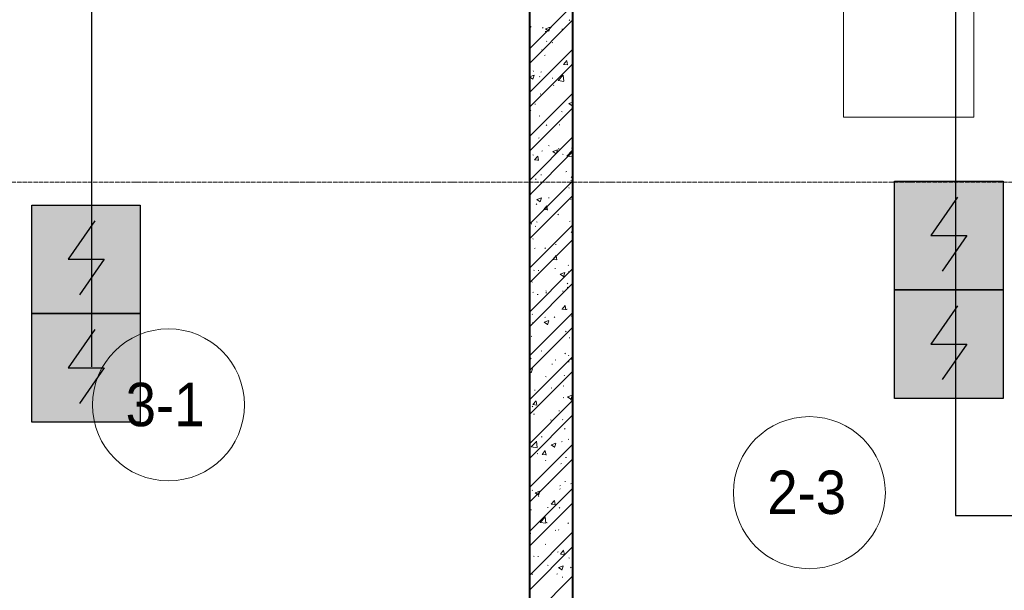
# Model space of a CAD drawing. Header units: millimetres. Extents: x -816133 to 919604, y 87941 to 147341.
# Tile 109 of 256: x -29801 to -25265, y 122095 to 124722. Entities that reach past the tile are written whole.
import ezdxf

# ---------------------------------------------------------------- set-up
doc = ezdxf.new("R2010")
doc.units = ezdxf.units.MM
doc.linetypes.add('ADSK_Линия сетки', pattern=[25, 20, -2.5, 0, -2.5])
doc.linetypes.add('Линия сетки', pattern=[25, 20, -2.5, 0, -2.5])
for name, color, linetype, lineweight in [('A-010-A_ROOM', 7, 'Continuous', 20), ('A-200-M_WALL_INT', 7, 'Continuous', 18), ('A-200-M_WALL_PAT', 7, 'Continuous', 40), ('A-700-M_FFE', 7, 'Continuous', 18), ('Z-030-M_GRID', 7, 'Continuous', 9), ('СОУЭ', 1, 'Continuous', 30), ('СС-011-ПОЖ-СИГНАЛИЗАЦИЯ', 1, 'Continuous', 30)]:
    doc.layers.add(name, color=color, linetype=linetype, lineweight=lineweight)
doc.layers.add('EI_HATCH_GALV', color=7, linetype='Continuous')
doc.styles.add('Arial_2', font='arial.ttf', dxfattribs={"width": 0.9, "height": 400})

# ---------------------------------------------------------------- blocks, each defined once
blk = doc.blocks.new('10эт')
at = {"layer": 'A-010-A_ROOM', "color": 9}
for centre in [(331188.1, 121826.3), (334140.7, 121422)]:
    blk.add_circle(centre, 350, dxfattribs=at)
at = {"layer": 'A-200-M_WALL_INT', "color": 9, "lineweight": 40}
for p, q in [((333051.7, 120151.1), (333051.7, 126251.1)), ((332851.7, 123701.1), (332851.7, 120151.1))]:
    blk.add_line(p, q, dxfattribs=at)
at = {"layer": 'A-200-M_WALL_PAT', "color": 9, "linetype": 'Continuous', "lineweight": 9}
for p, q in [((332851.7, 123465.7), (333051.7, 123665.7)), ((332851.7, 123398.3), (333051.7, 123598.3)), ((332856.3, 123567.9), (332858.8, 123565.7)), ((332911.5, 123560.7), (332914.1, 123562.8)), ((332925.5, 123557.2), (332946.8, 123565.4)), ((332940.7, 123546), (332946.8, 123564.4)), ((333034.1, 123598.4), (333036.6, 123596.2)), ((332924.2, 123545.1), (332927.5, 123545.6)), ((332925.3, 123557.3), (332940.5, 123547.1)), ((333000.8, 123555.2), (333004.1, 123555.7)), ((332929.4, 123501), (332931.9, 123498.7)), ((332956.4, 123494.3), (332959.2, 123492.5)), ((332851.7, 123263.6), (333051.7, 123463.6)), ((332907.8, 123459.2), (332910.4, 123461.3)), ((332920.6, 123435), (332923.9, 123435.4)), ((333036, 123450.2), (333039.4, 123450.6)), ((332851.7, 123196.3), (333051.7, 123396.3)), ((333008.2, 123393.8), (333026.5, 123392.2)), ((333008.4, 123393.8), (333023.1, 123411.3)), ((333026.6, 123391.2), (333023.1, 123410.3)), ((333045.8, 123394.3), (333048.3, 123392.1)), ((332851.7, 123336.3), (332872.6, 123344.3)), ((332851.7, 123335.9), (332866.3, 123326.1)), ((332866.5, 123325), (332872.7, 123343.4)), ((332868, 123363.8), (332870.5, 123361.6)), ((332897, 123338.6), (332899.8, 123336.8)), ((332904, 123357.8), (332906.7, 123359.8)), ((332983, 123319), (333006.7, 123343.7)), ((333009.8, 123315.8), (333006.5, 123344.7)), ((332955.9, 123330), (332959.2, 123330.4)), ((332961.3, 123297.7), (332964.1, 123295.9)), ((332982.9, 123319.1), (333010, 123314.9)), ((332851.7, 123061.6), (333051.7, 123261.6)), ((332900.3, 123256.3), (332903, 123258.4)), ((332875.7, 123209.8), (332879, 123210.2)), ((333033.1, 123213.6), (333048.3, 123203.4)), ((333033.2, 123213.4), (333051.7, 123220.5)), ((333033.2, 123212.5), (333035.7, 123210.2)), ((333048.4, 123202.2), (333051.7, 123212)), ((332851.7, 122994.2), (333051.7, 123194.2)), ((332855.4, 123182), (332857.9, 123179.7)), ((332896.6, 123154.8), (332899.3, 123156.9)), ((332999.1, 123176.8), (333001.9, 123175)), ((333050.5, 123164.5), (333051.7, 123164.4)), ((333050.7, 123164.5), (333051.7, 123165.7)), ((332928.5, 123115), (332931, 123112.8)), ((332987.7, 123114.9), (332991, 123115.3)), ((333051.2, 123076.2), (333051.7, 123076.6)), ((332851.7, 122859.5), (333051.7, 123059.5)), ((332892.9, 123053.4), (332895.6, 123055.4)), ((332939.7, 123021), (332942.6, 123019.2)), ((332851.7, 122792.2), (333051.7, 122992.2)), ((332867.1, 122977.9), (332869.6, 122975.6)), ((332874.4, 122954.4), (332889.1, 122971.9)), ((332892.6, 122951.8), (332889.1, 122970.9)), ((332907.5, 122994.6), (332910.9, 122995.1)), ((332958.9, 122992.6), (332974.1, 122982.3)), ((332959.1, 122992.4), (332980.4, 123000.6)), ((332974.3, 122981.2), (332980.4, 122999.6)), ((332984.1, 123004.7), (332987.4, 123005.2)), ((333004, 122980.1), (333006.8, 122978.3)), ((333023.3, 122971.7), (333050.4, 122967.5)), ((333023.4, 122971.6), (333047.1, 122996.3)), ((333044.9, 123008.4), (333047.4, 123006.1)), ((333050.2, 122968.4), (333046.9, 122997.4)), ((333047.5, 122974.8), (333050.2, 122976.8)), ((332874.2, 122954.4), (332892.4, 122952.8)), ((332889.2, 122951.9), (332891.9, 122954)), ((332903.9, 122884.5), (332907.3, 122885)), ((333019.4, 122899.7), (333022.7, 122900.2)), ((332851.7, 122657.5), (333051.7, 122857.5)), ((332879.1, 122866.1), (332881.9, 122864.3)), ((332885.5, 122850.5), (332888.2, 122852.5)), ((333041.8, 122859.2), (333044.6, 122857.4)), ((333043.8, 122873.3), (333046.5, 122875.3)), ((332851.7, 122590.1), (333051.7, 122790.1)), ((332854.6, 122796), (332857, 122793.7)), ((333032.3, 122826.5), (333034.8, 122824.2)), ((332881.8, 122749), (332884.5, 122751)), ((332884.8, 122771.5), (332899.9, 122761.3)), ((332884.9, 122771.4), (332906.3, 122779.6)), ((332900.1, 122760.2), (332906.3, 122778.6)), ((332916.7, 122725.1), (332931.4, 122742.6)), ((332939.2, 122779.5), (332942.5, 122779.9)), ((333040.1, 122771.8), (333042.8, 122773.9)), ((332916.5, 122725.1), (332934.7, 122723.5)), ((332927.6, 122729.1), (332930.1, 122726.8)), ((332934.9, 122722.5), (332931.4, 122741.6)), ((332982.5, 122703.5), (332985.3, 122701.7)), ((332851.7, 122455.4), (333051.7, 122655.4)), ((332859, 122659.3), (332862.3, 122659.7)), ((332884, 122669.4), (332886.8, 122667.6)), ((333036.4, 122670.4), (333039.1, 122672.4)), ((333046.7, 122662.5), (333049.5, 122660.7)), ((333051.2, 122684.6), (333051.7, 122684.7)), ((332878.1, 122647.5), (332880.8, 122649.6)), ((333044, 122622.4), (333046.5, 122620.1)), ((332851.7, 122388), (333051.7, 122588)), ((332866.2, 122591.9), (332868.7, 122589.6)), ((332971, 122564.4), (332974.4, 122564.8)), ((333032.7, 122568.9), (333035.4, 122570.9)), ((333047.6, 122574.5), (333050.9, 122574.9)), ((332874.4, 122546.1), (332877.1, 122548.1)), ((332921.8, 122548.5), (332924.6, 122546.7)), ((332958.8, 122495.9), (332977, 122494.3)), ((332959, 122495.9), (332973.7, 122513.4)), ((332977.2, 122493.3), (332973.7, 122512.4)), ((332851.7, 122253.3), (333051.7, 122453.3)), ((332870.7, 122444.6), (332873.3, 122446.6)), ((332890.8, 122444.2), (332894.2, 122444.6)), ((332967.4, 122454.2), (332970.8, 122454.7)), ((332992.6, 122427.8), (333007.7, 122417.6)), ((332992.7, 122427.6), (333014, 122435.8)), ((333007.9, 122416.4), (333014.1, 122434.9)), ((333029, 122467.4), (333031.7, 122469.5)), ((333031.4, 122440.5), (333033.9, 122438.3)), ((332851.7, 122186), (333051.7, 122386)), ((332853.7, 122410), (332856.1, 122407.8)), ((332862.5, 122392.8), (332865.3, 122391)), ((333025.2, 122385.9), (333028, 122384.1)), ((332867, 122343.1), (332869.6, 122345.2)), ((332887.2, 122334), (332890.6, 122334.5)), ((332926.7, 122351.9), (332929.6, 122350.1)), ((332926.7, 122343.1), (332929.2, 122340.8)), ((333002.7, 122349.2), (333006, 122349.7)), ((333025.3, 122366), (333028, 122368)), ((332851.7, 122051.3), (333051.7, 122251.3)), ((332863.3, 122241.7), (332865.9, 122243.7)), ((333001.1, 122266.6), (333019.3, 122265)), ((333001.3, 122266.6), (333015.9, 122284.1)), ((333019.5, 122264), (333015.9, 122283.1)), ((333021.6, 122264.5), (333024.2, 122266.6)), ((332865.3, 122205.9), (332867.8, 122203.7)), ((332918.4, 122206.8), (332933.6, 122196.5)), ((332918.5, 122206.6), (332939.9, 122214.8)), ((332922.5, 122229), (332925.8, 122229.4)), ((332933.7, 122195.4), (332939.9, 122213.8)), ((332964.5, 122231), (332967.4, 122229.2)), ((333043.1, 122236.4), (333045.6, 122234.2)), ((332851.7, 121983.9), (333051.7, 122183.9)), ((333017.9, 122163), (333020.5, 122165.1)), ((332859.6, 122140.2), (332862.2, 122142.2)), ((333034.5, 122134.1), (333037.9, 122134.5)), ((332905.2, 122075.2), (332908, 122073.4)), ((333014.2, 122061.6), (333016.8, 122063.6)), ((332851.7, 121849.2), (333051.7, 122049.2)), ((332852.8, 122024.1), (332855.2, 122021.8)), ((332855.9, 122038.7), (332858.5, 122040.8)), ((332969.4, 122034.3), (332972.3, 122032.5)), ((333030.5, 122054.6), (333033, 122052.3)), ((333030.9, 122024), (333034.3, 122024.4)), ((333043.4, 122037.3), (333051.7, 122036.6)), ((333043.5, 122037.3), (333051.7, 122047.1)), ((332851.7, 121988.4), (332865.7, 121993.8)), ((332851.7, 121781.9), (333051.7, 121981.9)), ((332851.7, 121980.7), (332859.4, 121975.5)), ((332859.5, 121974.4), (332865.7, 121992.8)), ((332954.4, 122013.9), (332957.7, 122014.3)), ((332852.2, 121937.3), (332854.8, 121939.3)), ((332925.8, 121957.1), (332928.3, 121954.9)), ((333010.5, 121960.1), (333013.1, 121962.2)), ((332874.2, 121893.7), (332877.5, 121894.1)), ((332950.8, 121903.7), (332954.1, 121904.2)), ((333007.2, 121913.4), (333010.1, 121911.6)), ((332851.7, 121647.2), (333051.7, 121847.2)), ((332867.2, 121827.2), (332881.9, 121844.7)), ((332885.4, 121824.6), (332881.9, 121843.7)), ((333006.8, 121858.6), (333009.4, 121860.7)), ((333026.2, 121863), (333041.3, 121852.8)), ((333026.3, 121862.9), (333047.6, 121871.1)), ((333041.5, 121851.7), (333047.7, 121870.1)), ((333042.2, 121850.5), (333044.7, 121848.2)), ((332864.4, 121820), (332866.9, 121817.7)), ((332867.1, 121827.2), (332885.3, 121825.6)), ((332986, 121798.7), (332989.3, 121799.2)), ((332851.7, 121579.8), (333051.7, 121779.8)), ((332870.6, 121783.5), (332873.9, 121784)), ((332947.9, 121757.7), (332950.7, 121755.9)), ((333003.1, 121757.2), (333005.7, 121759.2)), ((332851.7, 121722.2), (332852.3, 121721.8)), ((333012.2, 121716.7), (333015, 121714.9)), ((332859.7, 121632.6), (332883.5, 121657.3)), ((332886.6, 121629.4), (332883.2, 121658.4)), ((332905.8, 121678.5), (332909.1, 121678.9)), ((332999.3, 121655.7), (333002, 121657.8)), ((333029.6, 121668.6), (333032.1, 121666.4)), ((332851.7, 121445.1), (333051.7, 121645.1)), ((332851.9, 121638.1), (332854.3, 121635.8)), ((332859.7, 121632.7), (332886.8, 121628.5)), ((332909.5, 121597.9), (332924.2, 121615.4)), ((332927.7, 121595.3), (332924.2, 121614.4)), ((332952, 121642), (332967.2, 121631.8)), ((332952.1, 121641.8), (332973.5, 121650)), ((332967.3, 121630.7), (332973.5, 121649.1)), ((332851.7, 121377.8), (333051.7, 121577.8)), ((332887.2, 121602.7), (332890.1, 121600.9)), ((332909.3, 121597.9), (332927.6, 121596.3)), ((332924.9, 121571.2), (332927.4, 121568.9)), ((333017.9, 121583.6), (333021.2, 121584)), ((333050, 121595.9), (333051.7, 121594.8)), ((332995.6, 121554.2), (332998.3, 121556.3)), ((333014.3, 121473.5), (333017.6, 121473.9)), ((332851.7, 121243.1), (333051.7, 121443.1)), ((332863.5, 121434), (332866, 121431.7)), ((332878, 121420.8), (332899.3, 121429)), ((332893.1, 121409.6), (332899.3, 121428)), ((332937.7, 121463.4), (332941, 121463.8)), ((332990.6, 121440.1), (332993.4, 121438.3)), ((332991.9, 121452.8), (332994.6, 121454.8)), ((333041.3, 121464.5), (333043.8, 121462.3)), ((332877.8, 121421), (332893, 121410.7)), ((332892.2, 121406.1), (332895, 121404.3)), ((332951.8, 121368.6), (332966.5, 121386.2)), ((332970, 121366), (332966.5, 121385.2)), ((332851.7, 121175.7), (333051.7, 121375.7)), ((332857.5, 121343.2), (332860.8, 121343.6)), ((332934.1, 121353.2), (332937.4, 121353.7)), ((332951.6, 121368.6), (332969.9, 121367.1)), ((332988.2, 121351.3), (332990.9, 121353.4)), ((333049.5, 121368.4), (333051.7, 121368.7)), ((332900.1, 121285.2), (332923.9, 121310)), ((332927, 121282.1), (332923.6, 121311)), ((332851.7, 121251.4), (332853.4, 121249.9)), ((332900.1, 121285.4), (332927.2, 121281.1)), ((332930, 121285.2), (332932.8, 121283.4)), ((332969.3, 121248.2), (332972.7, 121248.7)), ((332984.5, 121249.8), (332987.2, 121251.9)), ((333028.7, 121282.7), (333031.2, 121280.4)), ((332851.7, 121041), (333051.7, 121241)), ((332853.9, 121233), (332857.2, 121233.5)), ((332851.7, 120973.7), (333051.7, 121173.7)), ((332924, 121185.2), (332926.5, 121183)), ((332994.1, 121139.4), (333008.8, 121156.9)), ((333012.3, 121136.8), (333008.8, 121155.9)), ((332870.6, 121129.4), (332873.4, 121127.6)), ((332889.1, 121128), (332892.5, 121128.4)), ((332980.8, 121148.4), (332983.5, 121150.4)), ((332993.9, 121139.4), (333012.1, 121137.8)), ((333033.3, 121122.6), (333036.1, 121120.8)), ((332934.9, 121088.5), (332937.7, 121086.7)), ((332985.6, 121077.2), (333000.8, 121067)), ((332985.8, 121077.1), (333007.1, 121085.3)), ((333000.9, 121065.9), (333007.1, 121084.3)), ((333040.4, 121078.6), (333042.9, 121076.3)), ((332851.7, 120839), (333051.7, 121039)), ((332862.6, 121048), (332865.1, 121045.8)), ((332977.1, 121046.9), (332979.8, 121049)), ((333001.2, 121033.1), (333004.5, 121033.5))]:
    blk.add_line(p, q, dxfattribs=at)
at = {"layer": 'A-700-M_FFE', "color": 9, "lineweight": 9}
for p, q in [((334298.2, 123751.1), (334298.2, 123151.1)), ((334898.2, 123151.1), (334898.2, 123751.1)), ((334298.2, 123151.1), (334898.2, 123151.1))]:
    blk.add_line(p, q, dxfattribs=at)
at = {"layer": 'Z-030-M_GRID', "color": 9, "linetype": 'Линия сетки'}
blk.add_line((333051.7, 116076.8), (333051.7, 137026.1), dxfattribs=at)
at = {"layer": 'Z-030-M_GRID', "color": 9, "linetype": 'ADSK_Линия сетки'}
blk.add_line((358421.7, 122851.1), (308438.4, 122851.1), dxfattribs=at)
at = {"layer": 'A-010-A_ROOM', "color": 9, "lineweight": 30, "style": 'Arial_2', "width": 0.9}
for s, p in [('3-1', (330991, 121728)), ('2-3', (333946.8, 121323.7))]:
    blk.add_text(s, height=200, dxfattribs=at).set_placement(p)
blk = doc.blocks.new('ИП 212-64 прот.R3')
at = {"layer": 'EI_HATCH_GALV', "lineweight": 30, "true_color": 0xffffff}
h = blk.add_hatch(color=7, dxfattribs=at)
h.dxf.hatch_style = 1
h.paths.add_polyline_path([(-2.5, 2.5), (2.5, 2.5), (2.5, -2.5), (-2.5, -2.5)])
at = {"color": 1, "linetype": 'ByBlock', "lineweight": -2}
for p, q in [((0.397, 1.766), (-0.83, 0)), ((-0.83, 0), (0.829, 0)), ((0.829, 0), (-0.306, -1.637))]:
    blk.add_line(p, q, dxfattribs=at)
at = {"color": 1, "linetype": 'ByBlock', "lineweight": -2, "ltscale": 0.1}
blk.add_lwpolyline([(-2.5, 2.5), (2.5, 2.5), (2.5, -2.5), (-2.5, -2.5)], close=True, dxfattribs=at)

msp = doc.modelspace()

# ---------------------------------------------------------------- linework, layer by layer
at = {"layer": 'СС-011-ПОЖ-СИГНАЛИЗАЦИЯ', "ltscale": 100}
for points in [[(-24133.5, 129139.6), (-24133.5, 128756), (-25697.4, 128756), (-25697.4, 128237.4), (-23533.9, 128237.4), (-23533.9, 125439.6), (-25489.9, 125439.6), (-25489.9, 122439.8), (-22206.2, 122439.8), (-22206.2, 125207.5), (-19711.4, 125207.5), (-19711.4, 123087.4), (-18600.7, 123087.4)], [(-29842.1, 129136.9), (-29842.1, 128167.9), (-29470, 128167.9), (-29470, 123124.1)]]:
    msp.add_lwpolyline(points, dxfattribs=at)

# ---------------------------------------------------------------- block references
at = {"layer": 'СОУЭ', "color": 6, "xscale": 100, "yscale": 100, "zscale": 100}
for p in [(-25520.2, 123729), (-29495.1, 123619.2), (-25520.2, 123229), (-29495.1, 123119.2)]:
    msp.add_blockref('ИП 212-64 прот.R3', p, dxfattribs=at)
at = {"layer": 'СС-011-ПОЖ-СИГНАЛИЗАЦИЯ', "color": 9, "lineweight": 30}
msp.add_blockref('10эт', (-360303.7, 1122.9), dxfattribs=at)

doc.saveas('drawing.dxf')
